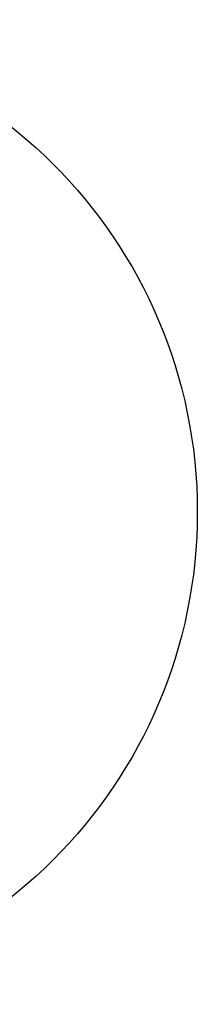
# Model space of a CAD drawing. Header units: millimetres. Extents: x -88082 to -45279, y 32968 to 65044.
# Tile 12 of 21: x -64069 to -63889, y 32968 to 33968. Entities that reach past the tile are written whole.
import ezdxf
from ezdxf.enums import TextEntityAlignment as Align

# ---------------------------------------------------------------- set-up
doc = ezdxf.new("R2010")
doc.units = ezdxf.units.MM
doc.header["$LTSCALE"] = 0.5
doc.header["$MEASUREMENT"] = 0
doc.linetypes.add('PLINE', pattern=[0])
doc.layers.add('82-- Modullinjer(Nye konstruksjoner)', color=7, linetype='Continuous')
doc.styles.add('GENERATED_STYLE_1', font='arial.ttf')

# ---------------------------------------------------------------- blocks, each defined once
blk = doc.blocks.new('Standard grid marker[5]_1', base_point=(-64389.2, 64043.6))
at = {"layer": '82-- Modullinjer(Nye konstruksjoner)', "linetype": 'PLINE'}
blk.add_circle((-64389.2, 33467.8), 500, dxfattribs=at)
at = {"layer": '82-- Modullinjer(Nye konstruksjoner)', "style": 'GENERATED_STYLE_1'}
for tag, p in [('AC_MarkerText_1_0', (-64389.2, 64718.6)), ('AC_MarkerText_1_1', (-64389.2, 33642.8))]:
    blk.add_attdef(tag, text='', height=350, rotation=360, dxfattribs=at).set_placement(p, align=Align.TOP_CENTER)

msp = doc.modelspace()

# ---------------------------------------------------------------- block references
at = {"layer": '82-- Modullinjer(Nye konstruksjoner)', "linetype": 'PLINE'}
msp.add_blockref('Standard grid marker[5]_1', (-64389.2, 64043.6), dxfattribs=at)

doc.saveas('drawing.dxf')
